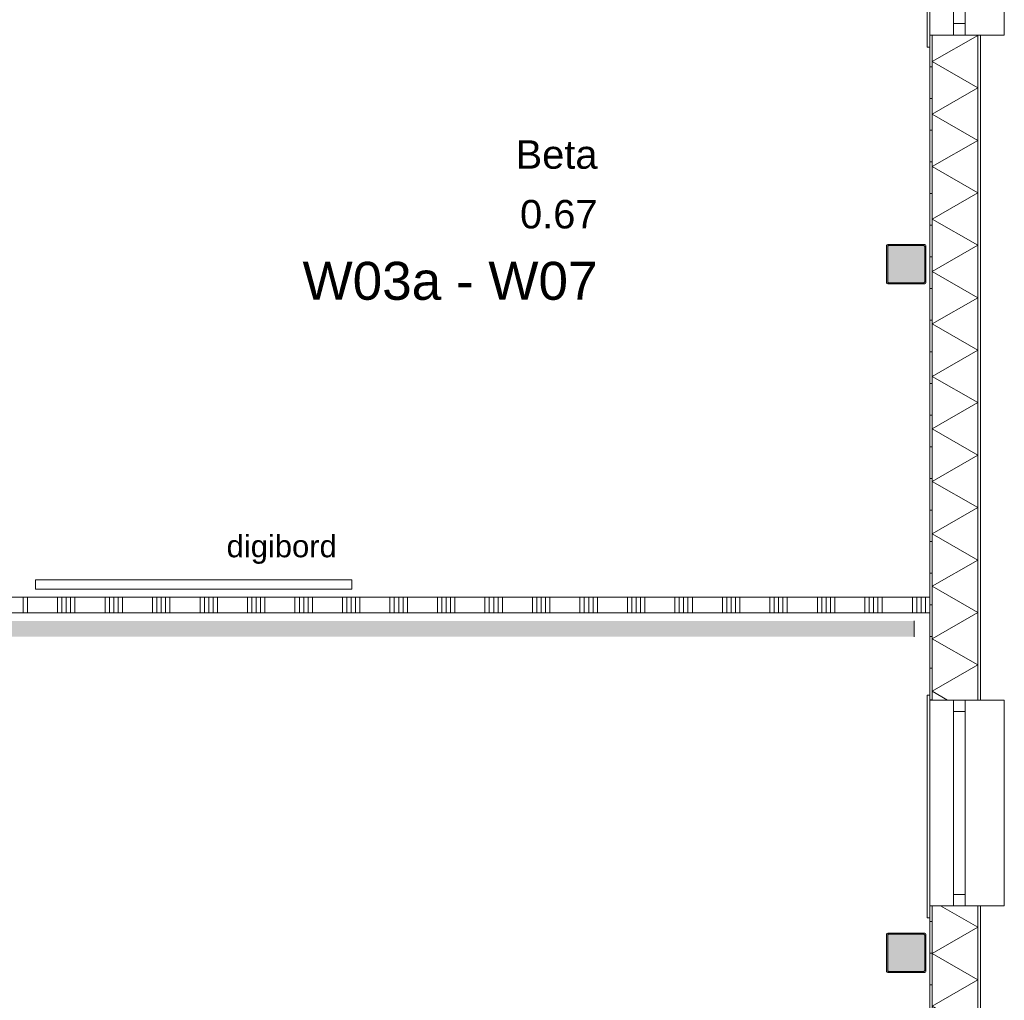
# Model space of a CAD drawing. Header units: millimetres. Extents: x -850 to 154668, y -80411 to 71019.
# Tile 234 of 236: x 93361 to 99580, y 17103 to 23297. Entities that reach past the tile are written whole.
import ezdxf
from ezdxf.enums import TextEntityAlignment as Align

# ---------------------------------------------------------------- set-up
doc = ezdxf.new("R2010")
doc.units = ezdxf.units.MM
doc.header["$MEASUREMENT"] = 0
for name, color, linetype in [('New_21 Buitenwanden', 7, 'Continuous'), ('New_21 Buitenwanden Doorsnede-arcering', 7, 'Continuous'), ('New_21 Buitenwanden Laagscheidingslijnen', 7, 'Continuous'), ('New_21 Buitenwanden Ramen', 7, 'Continuous'), ('New_22 NC Binnenwanden', 7, 'Continuous'), ('New_22 NC Binnenwanden Doorsnede-arcering', 7, 'Continuous'), ('New_23 Vloeren', 7, 'Continuous'), ('New_72 Vaste Inrichting', 7, 'Continuous'), ('New_info tekst digiborden', 7, 'Continuous'), ('New_Info Wandafwerking aanduiding', 7, 'Continuous'), ('New_Info Wandafwerking aanduiding Doorsnede-arcering', 7, 'Continuous'), ('New_Z Ruimtefuncties', 7, 'Continuous'), ('New_Z Ruimtefuncties Zone omranding', 7, 'Continuous'), ('New_Z Ruimtefuncties Zone tekst', 7, 'Continuous'), ('S-COLS-____-OTLN.RVT S', 7, 'Continuous'), ('S-COLS-____-OTLN.RVT S 2D arcering', 7, 'Continuous')]:
    doc.layers.add(name, color=color, linetype=linetype)
doc.styles.add('GENERATED_STYLE_1', font='arial.ttf')
doc.styles.add('GENERATED_STYLE_2', font='arial.ttf')
pattern_1 = [(180, (0, 0), (0, 200), [])]

# ---------------------------------------------------------------- blocks, each defined once
blk = doc.blocks.new('Slab_1_1', base_point=(0, 17060))
at = {"layer": 'New_23 Vloeren', "color": 7, "linetype": 'Continuous', "lineweight": 0, "flags": 128}
blk.add_lwpolyline([(0, 17060), (25600, 17060), (25600, 17539.8), (30060, 17539.8), (30060, 0), (44257.3, 0), (99110, 0), (99110, 26125), (78570.2, 26125), (78570.2, 30220), (61804.1, 30220), (61804.1, 33195.8), (50070.2, 33195.8), (50070.2, 36555.1), (42600, 36555.1), (42600, 38994.9), (31200.9, 38994.9), (31200.9, 49880), (25600, 49880), (25600, 70460), (0, 70460)], close=True, dxfattribs=at)
blk = doc.blocks.new('*X672')
at = {"layer": 'New_21 Buitenwanden Doorsnede-arcering', "linetype": 'Continuous', "lineweight": 0, "true_color": 0xe9ebeb}
for points in [[(99412.1, 17699.5), (99412.1, 17695), (99412.2, 17695), (99412.2, 17699.5)], [(99412.2, 17545), (99412.1, 17545), (99412.1, 17395), (99412.2, 17395)], [(99412.2, 17245), (99412.1, 17245), (99412.1, 17095), (99412.2, 17095)], [(99412.2, 16945), (99412.1, 16945), (99412.1, 16795), (99412.2, 16795)], [(99412.1, 16645), (99412.1, 16499.5), (99412.2, 16499.5), (99412.2, 16645)]]:
    blk.add_hatch(color=254, dxfattribs=at).paths.add_polyline_path(points)
blk = doc.blocks.new('*X673')
at = {"layer": 'New_21 Buitenwanden Doorsnede-arcering', "linetype": 'Continuous', "lineweight": 0, "true_color": 0xe9ebeb}
for points in [[(99412.1, 23095), (99412.2, 23095), (99412.2, 23199.5), (99412.1, 23199.5)], [(99412.2, 22945), (99412.1, 22945), (99412.1, 22795), (99412.2, 22795)], [(99412.2, 22645), (99412.1, 22645), (99412.1, 22495), (99412.2, 22495)], [(99412.2, 22345), (99412.1, 22345), (99412.1, 22195), (99412.2, 22195)], [(99412.2, 22045), (99412.1, 22045), (99412.1, 21895), (99412.2, 21895)], [(99412.2, 21745), (99412.1, 21745), (99412.1, 21595), (99412.2, 21595)], [(99412.2, 21445), (99412.1, 21445), (99412.1, 21295), (99412.2, 21295)], [(99412.2, 21145), (99412.1, 21145), (99412.1, 20995), (99412.2, 20995)], [(99412.2, 20845), (99412.1, 20845), (99412.1, 20695), (99412.2, 20695)], [(99412.2, 20545), (99412.1, 20545), (99412.1, 20395), (99412.2, 20395)], [(99412.2, 20245), (99412.1, 20245), (99412.1, 20095), (99412.2, 20095)], [(99412.2, 19945), (99412.1, 19945), (99412.1, 19795), (99412.2, 19795)], [(99412.2, 19645), (99412.1, 19645), (99412.1, 19495), (99412.2, 19495)], [(99412.2, 19345), (99412.1, 19345), (99412.1, 19195), (99412.2, 19195)], [(99412.2, 19045), (99412.1, 19045), (99412.1, 18999.5), (99412.2, 18999.5)]]:
    blk.add_hatch(color=254, dxfattribs=at).paths.add_polyline_path(points)
blk = doc.blocks.new('*X679')
at = {"layer": 'New_21 Buitenwanden Doorsnede-arcering', "linetype": 'Continuous', "lineweight": 0, "true_color": 0xe9ebeb}
for points in [[(99125, 23095), (99125.1, 23095), (99125.1, 23199.5), (99125, 23199.5)], [(99125.1, 22945), (99125, 22945), (99125, 22795), (99125.1, 22795)], [(99125.1, 22645), (99125, 22645), (99125, 22495), (99125.1, 22495)], [(99125.1, 22345), (99125, 22345), (99125, 22195), (99125.1, 22195)], [(99125.1, 22045), (99125, 22045), (99125, 21895), (99125.1, 21895)], [(99125.1, 21745), (99125, 21745), (99125, 21595), (99125.1, 21595)], [(99125.1, 21445), (99125, 21445), (99125, 21295), (99125.1, 21295)], [(99125.1, 21145), (99125, 21145), (99125, 20995), (99125.1, 20995)], [(99125.1, 20845), (99125, 20845), (99125, 20695), (99125.1, 20695)], [(99125.1, 20545), (99125, 20545), (99125, 20395), (99125.1, 20395)], [(99125.1, 20245), (99125, 20245), (99125, 20095), (99125.1, 20095)], [(99125.1, 19945), (99125, 19945), (99125, 19795), (99125.1, 19795)], [(99125.1, 19645), (99125, 19645), (99125, 19495), (99125.1, 19495)], [(99125.1, 19345), (99125, 19345), (99125, 19195), (99125.1, 19195)], [(99125.1, 19045), (99125, 19045), (99125, 18999.5), (99125.1, 18999.5)]]:
    blk.add_hatch(color=254, dxfattribs=at).paths.add_polyline_path(points)
blk = doc.blocks.new('*X681')
at = {"layer": 'New_21 Buitenwanden Doorsnede-arcering', "linetype": 'Continuous', "lineweight": 0, "true_color": 0xe9ebeb}
for points in [[(99125, 17695), (99125.1, 17695), (99125.1, 17699.5), (99125, 17699.5)], [(99125.1, 17545), (99125, 17545), (99125, 17395), (99125.1, 17395)], [(99125.1, 17245), (99125, 17245), (99125, 17095), (99125.1, 17095)], [(99125.1, 16945), (99125, 16945), (99125, 16795), (99125.1, 16795)], [(99125.1, 16645), (99125, 16645), (99125, 16499.5), (99125.1, 16499.5)]]:
    blk.add_hatch(color=254, dxfattribs=at).paths.add_polyline_path(points)
blk = doc.blocks.new('*X688')
at = {"layer": 'New_21 Buitenwanden Doorsnede-arcering', "color": 254, "linetype": 'Continuous', "lineweight": 0, "true_color": 0xe9ebeb}
for p, q in [((99412.1, 17564.1), (99177.6, 17699.5)), ((99412.1, 17564.1), (99125.1, 17398.5)), ((99412.1, 17232.8), (99125.1, 17398.5)), ((99412.1, 17232.8), (99125.1, 17067.1)), ((99412.1, 16901.4), (99125.1, 17067.1)), ((99412.1, 16901.4), (99125.1, 16735.7)), ((99412.1, 16570), (99125.1, 16735.7)), ((99412.1, 16570), (99290.1, 16499.5))]:
    blk.add_line(p, q, dxfattribs=at)
blk = doc.blocks.new('*X689')
at = {"layer": 'New_21 Buitenwanden Doorsnede-arcering', "color": 254, "linetype": 'Continuous', "lineweight": 0, "true_color": 0xe9ebeb}
for p, q in [((99412.1, 23197.9), (99125.1, 23032.2)), ((99412.1, 23197.9), (99409.3, 23199.5)), ((99412.1, 22866.5), (99125.1, 23032.2)), ((99412.1, 22866.5), (99125.1, 22700.8)), ((99412.1, 22535.1), (99125.1, 22700.8)), ((99412.1, 22535.1), (99125.1, 22369.4)), ((99412.1, 22203.7), (99125.1, 22369.4)), ((99412.1, 22203.7), (99125.1, 22038)), ((99412.1, 21872.3), (99125.1, 22038)), ((99412.1, 21872.3), (99125.1, 21706.6)), ((99412.1, 21540.9), (99125.1, 21706.6)), ((99412.1, 21540.9), (99125.1, 21375.2)), ((99412.1, 21209.5), (99125.1, 21375.2)), ((99412.1, 21209.5), (99125.1, 21043.8)), ((99412.1, 20878.1), (99125.1, 21043.8)), ((99412.1, 20878.1), (99125.1, 20712.4)), ((99412.1, 20546.7), (99125.1, 20712.4)), ((99412.1, 20546.7), (99125.1, 20381)), ((99412.1, 20215.3), (99125.1, 20381)), ((99412.1, 20215.3), (99125.1, 20049.6)), ((99412.1, 19883.9), (99125.1, 20049.6)), ((99412.1, 19883.9), (99125.1, 19718.2)), ((99412.1, 19552.5), (99125.1, 19718.2)), ((99412.1, 19552.5), (99125.1, 19386.8)), ((99412.1, 19221.1), (99125.1, 19386.8)), ((99412.1, 19221.1), (99125.1, 19055.4)), ((99221.9, 18999.5), (99125.1, 19055.4))]:
    blk.add_line(p, q, dxfattribs=at)
blk = doc.blocks.new('R1 22_7')
at = {"layer": 'New_21 Buitenwanden Ramen', "color": 1, "linetype": 'Continuous', "lineweight": 0}
for p, q in [((-725, 150.2), (-725, 168.2)), ((-725, 168.2), (680, 168.2)), ((-650, 150.2), (-680, 150.2)), ((-650, 150.2), (-680, 150.2)), ((-650, 135.2), (-650, 150.2)), ((-650, 135.2), (-650, 150.2)), ((-650, 0), (-650, 135.1)), ((-650, 0), (-650, 135.1)), ((650, 135.2), (650, 150.2)), ((650, 135.2), (650, 150.2)), ((650, 150.2), (680, 150.2)), ((650, 150.2), (680, 150.2)), ((650, 0), (650, 135.1)), ((650, 0), (650, 135.1)), ((680, 168.2), (680, 150.2)), ((-650, 0), (-577, 0)), ((-650, -72), (-650, 0)), ((-650, -72), (-650, 0)), ((-577, 0), (-577, -72)), ((-577, 0), (577, 0)), ((577, -72), (577, 0)), ((577, 0), (650, 0)), ((650, -72), (650, 0)), ((650, -72), (650, 0)), ((-577, -72), (-650, -72)), ((-650, -152), (-650, -72)), ((577, -72), (-577, -72)), ((650, -72), (577, -72)), ((650, -152), (650, -72)), ((-650, -170), (-650, -320)), ((650, -320), (650, -170)), ((-650, -320), (650, -320))]:
    blk.add_line(p, q, dxfattribs=at)
at = {"layer": 'New_21 Buitenwanden Ramen', "color": 9, "linetype": 'Continuous', "lineweight": 0}
for p, q in [((-650, 150.2), (650, 150.2)), ((-650, 135.1), (-650, 135.2)), ((-650, 135.1), (-650, 135.2)), ((650, 135.1), (650, 135.2)), ((650, 135.1), (650, 135.2)), ((-650, -170), (-650, -152)), ((650, -170), (650, -152))]:
    blk.add_line(p, q, dxfattribs=at)
blk = doc.blocks.new('Wall_160_1', base_point=(99110, 0))
at = {"layer": 'New_21 Buitenwanden Doorsnede-arcering', "linetype": 'Continuous', "lineweight": 0, "true_color": 0xe9ebeb}
h = blk.add_hatch(dxfattribs=at)
h.set_pattern_fill('930_Lijnen_vert_200_0001', color=254, style=0, pattern_type=2)
h.set_pattern_definition(pattern_1)
h.paths.add_polyline_path([(99110, 18999.5), (99125, 18999.5), (99125, 23199.5), (99110, 23199.5)])
h = blk.add_hatch(dxfattribs=at)
h.set_pattern_fill('930_Lijnen_vert_200_0001', color=254, style=0, pattern_type=2)
h.set_pattern_definition(pattern_1)
h.paths.add_polyline_path([(99110, 16499.5), (99125, 16499.5), (99125, 17699.5), (99110, 17699.5)])
at = {"layer": 'New_21 Buitenwanden', "color": 8, "linetype": 'Continuous', "lineweight": 0, "true_color": 0x778488}
for p, q in [((99110, 23199.5), (99110, 23169.5)), ((99125, 23199.5), (99110, 23199.5)), ((99125.1, 23199.5), (99125, 23199.5)), ((99260.2, 23199.5), (99125.1, 23199.5)), ((99332.2, 23199.5), (99260.2, 23199.5)), ((99412.2, 23199.5), (99332.2, 23199.5)), ((99430.2, 23199.5), (99412.2, 23199.5)), ((99110, 18999.5), (99110, 19029.5)), ((99125, 18999.5), (99110, 18999.5)), ((99125.1, 18999.5), (99125, 18999.5)), ((99260.2, 18999.5), (99125.1, 18999.5)), ((99332.2, 18999.5), (99260.2, 18999.5)), ((99412.2, 18999.5), (99332.2, 18999.5)), ((99430.2, 18999.5), (99412.2, 18999.5)), ((99110, 17699.5), (99110, 17669.5)), ((99125, 17699.5), (99110, 17699.5)), ((99125.1, 17699.5), (99125, 17699.5)), ((99260.2, 17699.5), (99125.1, 17699.5)), ((99332.2, 17699.5), (99260.2, 17699.5)), ((99412.2, 17699.5), (99332.2, 17699.5)), ((99430.2, 17699.5), (99412.2, 17699.5))]:
    blk.add_line(p, q, dxfattribs=at)
at = {"layer": 'New_21 Buitenwanden', "color": 8, "linetype": 'Continuous', "lineweight": 0, "true_color": 0x778488, "flags": 128}
for points in [[(99110, 23199.5), (99110, 18999.5)], [(99430.2, 18999.5), (99430.2, 23199.5)], [(99110, 17699.5), (99110, 16499.5)], [(99430.2, 16499.5), (99430.2, 17699.5)]]:
    blk.add_lwpolyline(points, dxfattribs=at)
at = {"layer": 'New_21 Buitenwanden Laagscheidingslijnen', "color": 8, "linetype": 'Continuous', "lineweight": 0, "true_color": 0x778488}
for p, q in [((99125, 23199.5), (99125, 18999.5)), ((99125.1, 23199.5), (99125.1, 18999.5)), ((99412.1, 18999.5), (99412.1, 23199.5)), ((99412.2, 18999.5), (99412.2, 23199.5)), ((99125, 17699.5), (99125, 16499.5)), ((99125.1, 17699.5), (99125.1, 16499.5)), ((99412.1, 16499.5), (99412.1, 17699.5)), ((99412.2, 16499.5), (99412.2, 17699.5))]:
    blk.add_line(p, q, dxfattribs=at)
at = {"layer": 'New_21 Buitenwanden', "color": 8, "lineweight": 0, "true_color": 0x778488}
for name in ['*X679', '*X689', '*X673', '*X681', '*X688', '*X672']:
    blk.add_blockref(name, (0, 0), dxfattribs=at)
at = {"layer": 'New_21 Buitenwanden Ramen', "color": 1, "linetype": 'Continuous', "lineweight": 0, "zscale": 1000, "rotation": 89.99999999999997}
for p in [(99260.2, 23849.5), (99260.2, 18349.5)]:
    blk.add_blockref('R1 22_7', p, dxfattribs=at)
blk = doc.blocks.new('Wall_324_1', base_point=(90032.7, 19450))
at = {"layer": 'New_Info Wandafwerking aanduiding Doorsnede-arcering', "linetype": 'Continuous', "lineweight": 0, "true_color": 0x000000}
blk.add_hatch(color=18, dxfattribs=at).paths.add_polyline_path([(90032.7, 19400), (99010.4, 19400), (99010.4, 19500), (90032.7, 19500)])
at = {"layer": 'New_Info Wandafwerking aanduiding', "color": 9, "linetype": 'Continuous', "lineweight": 0, "flags": 128}
blk.add_lwpolyline([(99010.4, 19500), (99010.4, 19400)], dxfattribs=at)
blk = doc.blocks.new('Notitiebord 22 KM')
at = {"layer": 'New_72 Vaste Inrichting', "color": 253, "linetype": 'Continuous', "lineweight": 0, "true_color": 0x99a3a6}
for p, q in [((2000, 60), (0, 60)), ((0, 60), (0, 0)), ((0, 0), (2000, 0)), ((2000, 0), (2000, 60))]:
    blk.add_line(p, q, dxfattribs=at)
blk = doc.blocks.new('Column 111[111]_1', base_point=(0.5, 3))
at = {"layer": 'S-COLS-____-OTLN.RVT S 2D arcering', "linetype": 'Continuous', "lineweight": 0, "true_color": 0x778488}
h = blk.add_hatch(color=8, dxfattribs=at)
h.paths.add_polyline_path([(98835.5, 17291), (98836.5, 17286), (98839.3, 17281.8), (98843.5, 17278.9), (98848.5, 17278), (99072.5, 17278), (99077.5, 17278.9), (99081.7, 17281.8), (99084.5, 17286), (99085.5, 17291), (99085.5, 17515), (99084.5, 17519.9), (99081.7, 17524.1), (99077.5, 17527), (99072.5, 17528), (98848.5, 17528), (98843.5, 17527), (98839.3, 17524.1), (98836.5, 17519.9), (98835.5, 17515)])
h.paths.add_polyline_path([(99072.5, 17286), (98848.5, 17286), (98846.6, 17286.3), (98845, 17287.4), (98843.9, 17289), (98843.5, 17291), (98843.5, 17515), (98843.9, 17516.9), (98845, 17518.5), (98846.6, 17519.6), (98848.5, 17520), (99072.5, 17520), (99074.4, 17519.6), (99076.1, 17518.5), (99077.1, 17516.9), (99077.5, 17515), (99077.5, 17291), (99077.1, 17289), (99076.1, 17287.4), (99074.4, 17286.3)], flags=0)
blk.add_hatch(color=8, dxfattribs=at).paths.add_polyline_path([(99072.5, 17520), (98848.5, 17520), (98846.6, 17519.6), (98845, 17518.5), (98843.9, 17516.9), (98843.5, 17515), (98843.5, 17291), (98843.9, 17289), (98845, 17287.4), (98846.6, 17286.3), (98848.5, 17286), (99072.5, 17286), (99074.4, 17286.3), (99076.1, 17287.4), (99077.1, 17289), (99077.5, 17291), (99077.5, 17515), (99077.1, 17516.9), (99076.1, 17518.5), (99074.4, 17519.6)])
at = {"layer": 'S-COLS-____-OTLN.RVT S', "color": 1, "linetype": 'Continuous', "lineweight": 0}
for p, q in [((98836.5, 17519.9), (98835.5, 17515)), ((98835.5, 17515), (98835.5, 17291)), ((98839.3, 17524.1), (98836.5, 17519.9)), ((98843.5, 17527), (98839.3, 17524.1)), ((98848.5, 17528), (98843.5, 17527)), ((98843.5, 17515), (98843.9, 17516.9)), ((98843.5, 17291), (98843.5, 17515)), ((98843.9, 17516.9), (98845, 17518.5)), ((98845, 17518.5), (98846.6, 17519.6)), ((98846.6, 17519.6), (98848.5, 17520)), ((99072.5, 17528), (98848.5, 17528)), ((98848.5, 17520), (99072.5, 17520)), ((99077.5, 17527), (99072.5, 17528)), ((99072.5, 17520), (99074.4, 17519.6)), ((99074.4, 17519.6), (99076.1, 17518.5)), ((99076.1, 17518.5), (99077.1, 17516.9)), ((99077.1, 17516.9), (99077.5, 17515)), ((99081.7, 17524.1), (99077.5, 17527)), ((99077.5, 17515), (99077.5, 17291)), ((99084.5, 17519.9), (99081.7, 17524.1)), ((99085.5, 17515), (99084.5, 17519.9)), ((99085.5, 17291), (99085.5, 17515)), ((98835.5, 17291), (98836.5, 17286)), ((98843.9, 17289), (98843.5, 17291)), ((99077.5, 17291), (99077.1, 17289)), ((99084.5, 17286), (99085.5, 17291)), ((98836.5, 17286), (98839.3, 17281.8)), ((98839.3, 17281.8), (98843.5, 17278.9)), ((98843.5, 17278.9), (98848.5, 17278)), ((98845, 17287.4), (98843.9, 17289)), ((98846.6, 17286.3), (98845, 17287.4)), ((98848.5, 17286), (98846.6, 17286.3)), ((99072.5, 17286), (98848.5, 17286)), ((98848.5, 17278), (99072.5, 17278)), ((99074.4, 17286.3), (99072.5, 17286)), ((99072.5, 17278), (99077.5, 17278.9)), ((99076.1, 17287.4), (99074.4, 17286.3)), ((99077.1, 17289), (99076.1, 17287.4)), ((99077.5, 17278.9), (99081.7, 17281.8)), ((99081.7, 17281.8), (99084.5, 17286))]:
    blk.add_line(p, q, dxfattribs=at)
blk = doc.blocks.new('Column 130[130]_1', base_point=(0.5, 3))
at = {"layer": 'S-COLS-____-OTLN.RVT S 2D arcering', "linetype": 'Continuous', "lineweight": 0, "true_color": 0x778488}
h = blk.add_hatch(color=8, dxfattribs=at)
h.paths.add_polyline_path([(98835.5, 21641), (98836.5, 21636), (98839.3, 21631.8), (98843.5, 21628.9), (98848.5, 21628), (99072.5, 21628), (99077.5, 21628.9), (99081.7, 21631.8), (99084.5, 21636), (99085.5, 21641), (99085.5, 21865), (99084.5, 21869.9), (99081.7, 21874.1), (99077.5, 21877), (99072.5, 21878), (98848.5, 21878), (98843.5, 21877), (98839.3, 21874.1), (98836.5, 21869.9), (98835.5, 21865)])
h.paths.add_polyline_path([(99072.5, 21636), (98848.5, 21636), (98846.6, 21636.3), (98845, 21637.4), (98843.9, 21639), (98843.5, 21641), (98843.5, 21865), (98843.9, 21866.9), (98845, 21868.5), (98846.6, 21869.6), (98848.5, 21870), (99072.5, 21870), (99074.4, 21869.6), (99076.1, 21868.5), (99077.1, 21866.9), (99077.5, 21865), (99077.5, 21641), (99077.1, 21639), (99076.1, 21637.4), (99074.4, 21636.3)], flags=0)
blk.add_hatch(color=8, dxfattribs=at).paths.add_polyline_path([(99072.5, 21870), (98848.5, 21870), (98846.6, 21869.6), (98845, 21868.5), (98843.9, 21866.9), (98843.5, 21865), (98843.5, 21641), (98843.9, 21639), (98845, 21637.4), (98846.6, 21636.3), (98848.5, 21636), (99072.5, 21636), (99074.4, 21636.3), (99076.1, 21637.4), (99077.1, 21639), (99077.5, 21641), (99077.5, 21865), (99077.1, 21866.9), (99076.1, 21868.5), (99074.4, 21869.6)])
at = {"layer": 'S-COLS-____-OTLN.RVT S', "color": 1, "linetype": 'Continuous', "lineweight": 0}
for p, q in [((98836.5, 21869.9), (98835.5, 21865)), ((98835.5, 21865), (98835.5, 21641)), ((98839.3, 21874.1), (98836.5, 21869.9)), ((98843.5, 21877), (98839.3, 21874.1)), ((98848.5, 21878), (98843.5, 21877)), ((98843.5, 21865), (98843.9, 21866.9)), ((98843.5, 21641), (98843.5, 21865)), ((98843.9, 21866.9), (98845, 21868.5)), ((98845, 21868.5), (98846.6, 21869.6)), ((98846.6, 21869.6), (98848.5, 21870)), ((99072.5, 21878), (98848.5, 21878)), ((98848.5, 21870), (99072.5, 21870)), ((99077.5, 21877), (99072.5, 21878)), ((99072.5, 21870), (99074.4, 21869.6)), ((99074.4, 21869.6), (99076.1, 21868.5)), ((99076.1, 21868.5), (99077.1, 21866.9)), ((99077.1, 21866.9), (99077.5, 21865)), ((99081.7, 21874.1), (99077.5, 21877)), ((99077.5, 21865), (99077.5, 21641)), ((99084.5, 21869.9), (99081.7, 21874.1)), ((99085.5, 21865), (99084.5, 21869.9)), ((99085.5, 21641), (99085.5, 21865)), ((98835.5, 21641), (98836.5, 21636)), ((98836.5, 21636), (98839.3, 21631.8)), ((98839.3, 21631.8), (98843.5, 21628.9)), ((98843.9, 21639), (98843.5, 21641)), ((98843.5, 21628.9), (98848.5, 21628)), ((98845, 21637.4), (98843.9, 21639)), ((98846.6, 21636.3), (98845, 21637.4)), ((98848.5, 21636), (98846.6, 21636.3)), ((99072.5, 21636), (98848.5, 21636)), ((98848.5, 21628), (99072.5, 21628)), ((99074.4, 21636.3), (99072.5, 21636)), ((99072.5, 21628), (99077.5, 21628.9)), ((99076.1, 21637.4), (99074.4, 21636.3)), ((99077.1, 21639), (99076.1, 21637.4)), ((99077.5, 21641), (99077.1, 21639)), ((99077.5, 21628.9), (99081.7, 21631.8)), ((99081.7, 21631.8), (99084.5, 21636)), ((99084.5, 21636), (99085.5, 21641))]:
    blk.add_line(p, q, dxfattribs=at)
blk = doc.blocks.new('*X2563')
at = {"layer": 'New_22 NC Binnenwanden Doorsnede-arcering', "color": 254, "linetype": 'Continuous', "lineweight": 0, "true_color": 0xe9ebeb}
for p, q in [((93382.3, 19650), (93382.3, 19615.1)), ((93382.3, 19615.1), (93382.3, 19550)), ((93409.7, 19650), (93409.7, 19615.1)), ((93409.7, 19615.1), (93409.7, 19550)), ((93600, 19650), (93600, 19615.1)), ((93600, 19615.1), (93600, 19550)), ((93627.4, 19650), (93627.4, 19615.1)), ((93627.4, 19615.1), (93627.4, 19550)), ((93654.9, 19650), (93654.9, 19615.1)), ((93654.9, 19615.1), (93654.9, 19550)), ((93682.3, 19650), (93682.3, 19615.1)), ((93682.3, 19615.1), (93682.3, 19550)), ((93709.7, 19650), (93709.7, 19615.1)), ((93709.7, 19615.1), (93709.7, 19550)), ((93900, 19650), (93900, 19615.1)), ((93900, 19615.1), (93900, 19550)), ((93927.4, 19650), (93927.4, 19615.1)), ((93927.4, 19615.1), (93927.4, 19550)), ((93954.9, 19650), (93954.9, 19615.1)), ((93954.9, 19615.1), (93954.9, 19550)), ((93982.3, 19650), (93982.3, 19615.1)), ((93982.3, 19615.1), (93982.3, 19550)), ((94009.7, 19650), (94009.7, 19615.1)), ((94009.7, 19615.1), (94009.7, 19550)), ((94200, 19650), (94200, 19615.1)), ((94200, 19615.1), (94200, 19550)), ((94227.4, 19650), (94227.4, 19615.1)), ((94227.4, 19615.1), (94227.4, 19550)), ((94254.9, 19650), (94254.9, 19615.1)), ((94254.9, 19615.1), (94254.9, 19550)), ((94282.3, 19650), (94282.3, 19615.1)), ((94282.3, 19615.1), (94282.3, 19550)), ((94309.7, 19650), (94309.7, 19615.1)), ((94309.7, 19615.1), (94309.7, 19550)), ((94500, 19650), (94500, 19615.1)), ((94500, 19615.1), (94500, 19550)), ((94527.4, 19650), (94527.4, 19615.1)), ((94527.4, 19615.1), (94527.4, 19550)), ((94554.9, 19650), (94554.9, 19615.1)), ((94554.9, 19615.1), (94554.9, 19550)), ((94582.3, 19650), (94582.3, 19615.1)), ((94582.3, 19615.1), (94582.3, 19550)), ((94609.7, 19650), (94609.7, 19615.1)), ((94609.7, 19615.1), (94609.7, 19550)), ((94800, 19650), (94800, 19615.1)), ((94800, 19615.1), (94800, 19550)), ((94827.4, 19650), (94827.4, 19615.1)), ((94827.4, 19615.1), (94827.4, 19550)), ((94854.9, 19650), (94854.9, 19615.1)), ((94854.9, 19615.1), (94854.9, 19550)), ((94882.3, 19650), (94882.3, 19615.1)), ((94882.3, 19615.1), (94882.3, 19550)), ((94909.7, 19650), (94909.7, 19615.1)), ((94909.7, 19615.1), (94909.7, 19550)), ((95100, 19650), (95100, 19615.1)), ((95100, 19615.1), (95100, 19550)), ((95127.4, 19650), (95127.4, 19615.1)), ((95127.4, 19615.1), (95127.4, 19550)), ((95154.9, 19650), (95154.9, 19615.1)), ((95154.9, 19615.1), (95154.9, 19550)), ((95182.3, 19650), (95182.3, 19615.1)), ((95182.3, 19615.1), (95182.3, 19550)), ((95209.7, 19650), (95209.7, 19615.1)), ((95209.7, 19615.1), (95209.7, 19550)), ((95400, 19650), (95400, 19615.1)), ((95400, 19615.1), (95400, 19550)), ((95427.4, 19650), (95427.4, 19615.1)), ((95427.4, 19615.1), (95427.4, 19550)), ((95454.9, 19650), (95454.9, 19615.1)), ((95454.9, 19615.1), (95454.9, 19550)), ((95482.3, 19650), (95482.3, 19615.1)), ((95482.3, 19615.1), (95482.3, 19550)), ((95509.7, 19650), (95509.7, 19615.1)), ((95509.7, 19615.1), (95509.7, 19550)), ((95700, 19650), (95700, 19615.1)), ((95700, 19615.1), (95700, 19550)), ((95727.4, 19650), (95727.4, 19615.1)), ((95727.4, 19615.1), (95727.4, 19550)), ((95754.9, 19650), (95754.9, 19615.1)), ((95754.9, 19615.1), (95754.9, 19550)), ((95782.3, 19650), (95782.3, 19615.1)), ((95782.3, 19615.1), (95782.3, 19550)), ((95809.7, 19650), (95809.7, 19615.1)), ((95809.7, 19615.1), (95809.7, 19550)), ((96000, 19650), (96000, 19615.1)), ((96000, 19615.1), (96000, 19550)), ((96027.4, 19650), (96027.4, 19615.1)), ((96027.4, 19615.1), (96027.4, 19550)), ((96054.9, 19650), (96054.9, 19615.1)), ((96054.9, 19615.1), (96054.9, 19550)), ((96082.3, 19650), (96082.3, 19615.1)), ((96082.3, 19615.1), (96082.3, 19550)), ((96109.7, 19650), (96109.7, 19615.1)), ((96109.7, 19615.1), (96109.7, 19550)), ((96300, 19650), (96300, 19615.1)), ((96300, 19615.1), (96300, 19550)), ((96327.4, 19650), (96327.4, 19615.1)), ((96327.4, 19615.1), (96327.4, 19550)), ((96354.9, 19650), (96354.9, 19615.1)), ((96354.9, 19615.1), (96354.9, 19550)), ((96382.3, 19650), (96382.3, 19615.1)), ((96382.3, 19615.1), (96382.3, 19550)), ((96409.7, 19650), (96409.7, 19615.1)), ((96409.7, 19615.1), (96409.7, 19550)), ((96600, 19650), (96600, 19615.1)), ((96600, 19615.1), (96600, 19550)), ((96627.4, 19650), (96627.4, 19615.1)), ((96627.4, 19615.1), (96627.4, 19550)), ((96654.9, 19650), (96654.9, 19615.1)), ((96654.9, 19615.1), (96654.9, 19550)), ((96682.3, 19650), (96682.3, 19615.1)), ((96682.3, 19615.1), (96682.3, 19550)), ((96709.7, 19650), (96709.7, 19615.1)), ((96709.7, 19615.1), (96709.7, 19550)), ((96900, 19650), (96900, 19615.1)), ((96900, 19615.1), (96900, 19550)), ((96927.4, 19650), (96927.4, 19615.1)), ((96927.4, 19615.1), (96927.4, 19550)), ((96954.9, 19650), (96954.9, 19615.1)), ((96954.9, 19615.1), (96954.9, 19550)), ((96982.3, 19650), (96982.3, 19615.1)), ((96982.3, 19615.1), (96982.3, 19550)), ((97009.7, 19650), (97009.7, 19615.1)), ((97009.7, 19615.1), (97009.7, 19550)), ((97200, 19650), (97200, 19615.1)), ((97200, 19615.1), (97200, 19550)), ((97227.4, 19650), (97227.4, 19615.1)), ((97227.4, 19615.1), (97227.4, 19550)), ((97254.9, 19650), (97254.9, 19615.1)), ((97254.9, 19615.1), (97254.9, 19550)), ((97282.3, 19650), (97282.3, 19615.1)), ((97282.3, 19615.1), (97282.3, 19550)), ((97309.7, 19650), (97309.7, 19615.1)), ((97309.7, 19615.1), (97309.7, 19550)), ((97500, 19650), (97500, 19615.1)), ((97500, 19615.1), (97500, 19550)), ((97527.4, 19650), (97527.4, 19615.1)), ((97527.4, 19615.1), (97527.4, 19550)), ((97554.9, 19650), (97554.9, 19615.1)), ((97554.9, 19615.1), (97554.9, 19550)), ((97582.3, 19650), (97582.3, 19615.1)), ((97582.3, 19615.1), (97582.3, 19550)), ((97609.7, 19650), (97609.7, 19615.1)), ((97609.7, 19615.1), (97609.7, 19550)), ((97800, 19650), (97800, 19615.1)), ((97800, 19615.1), (97800, 19550)), ((97827.4, 19650), (97827.4, 19615.1)), ((97827.4, 19615.1), (97827.4, 19550)), ((97854.9, 19650), (97854.9, 19615.1)), ((97854.9, 19615.1), (97854.9, 19550)), ((97882.3, 19650), (97882.3, 19615.1)), ((97882.3, 19615.1), (97882.3, 19550)), ((97909.7, 19650), (97909.7, 19615.1)), ((97909.7, 19615.1), (97909.7, 19550)), ((98100, 19650), (98100, 19615.1)), ((98100, 19615.1), (98100, 19550)), ((98127.4, 19650), (98127.4, 19615.1)), ((98127.4, 19615.1), (98127.4, 19550)), ((98154.9, 19650), (98154.9, 19615.1)), ((98154.9, 19615.1), (98154.9, 19550)), ((98182.3, 19650), (98182.3, 19615.1)), ((98182.3, 19615.1), (98182.3, 19550)), ((98209.7, 19650), (98209.7, 19615.1)), ((98209.7, 19615.1), (98209.7, 19550)), ((98400, 19650), (98400, 19615.1)), ((98400, 19615.1), (98400, 19550)), ((98427.4, 19650), (98427.4, 19615.1)), ((98427.4, 19615.1), (98427.4, 19550)), ((98454.9, 19650), (98454.9, 19615.1)), ((98454.9, 19615.1), (98454.9, 19550)), ((98482.3, 19650), (98482.3, 19615.1)), ((98482.3, 19615.1), (98482.3, 19550)), ((98509.7, 19650), (98509.7, 19615.1)), ((98509.7, 19615.1), (98509.7, 19550)), ((98700, 19650), (98700, 19615.1)), ((98700, 19615.1), (98700, 19550)), ((98727.4, 19650), (98727.4, 19615.1)), ((98727.4, 19615.1), (98727.4, 19550)), ((98754.9, 19650), (98754.9, 19615.1)), ((98754.9, 19615.1), (98754.9, 19550)), ((98782.3, 19650), (98782.3, 19615.1)), ((98782.3, 19615.1), (98782.3, 19550)), ((98809.7, 19650), (98809.7, 19615.1)), ((98809.7, 19615.1), (98809.7, 19550)), ((99000, 19650), (99000, 19615.1)), ((99000, 19615.1), (99000, 19550)), ((99027.4, 19650), (99027.4, 19615.1)), ((99027.4, 19615.1), (99027.4, 19550)), ((99054.9, 19650), (99054.9, 19615.1)), ((99054.9, 19615.1), (99054.9, 19550)), ((99082.3, 19650), (99082.3, 19615.1)), ((99082.3, 19615.1), (99082.3, 19550)), ((99109.7, 19650), (99109.7, 19615.1)), ((99109.7, 19615.1), (99109.7, 19550))]:
    blk.add_line(p, q, dxfattribs=at)
blk = doc.blocks.new('Wall_512_1', base_point=(89810, 19550))
at = {"layer": 'New_22 NC Binnenwanden', "color": 8, "linetype": 'Continuous', "lineweight": 0, "true_color": 0x778488, "flags": 128}
for points in [[(99110, 19650), (89810, 19650)], [(99110, 19550), (99110, 19650)], [(89810, 19550), (99110, 19550)]]:
    blk.add_lwpolyline(points, dxfattribs=at)
at = {"layer": 'New_22 NC Binnenwanden', "color": 8, "lineweight": 0, "true_color": 0x778488}
blk.add_blockref('*X2563', (0, 0), dxfattribs=at)
blk = doc.blocks.new('Beta_0.67_103_1', base_point=(96096.9, 22011.2))
at = {"layer": 'New_Z Ruimtefuncties Zone tekst', "color": 2, "lineweight": 0}
for tag, height, style, p in [('DUMMY_938', 180, 'GENERATED_STYLE_1', (97010.8, 22576.9)), ('ROOM_NAME', 180, 'GENERATED_STYLE_1', (97010.8, 22535.8)), ('DUMMY_939', 180, 'GENERATED_STYLE_1', (97010.8, 22199.8)), ('ROOM_NUMBER', 180, 'GENERATED_STYLE_1', (97010.8, 22158.6)), ('stWallCovering', 240, 'GENERATED_STYLE_2', (97010.8, 21767.8))]:
    blk.add_attdef(tag, text='', height=height, dxfattribs=dict(at, style=style)).set_placement(p, align=Align.TOP_RIGHT)
at = {"layer": 'New_Z Ruimtefuncties Zone tekst', "color": 2, "lineweight": 0, "style": 'GENERATED_STYLE_2'}
blk.add_attdef('DUMMY_940', text='', height=240, dxfattribs=at).set_placement((95183, 21822.6), align=Align.TOP_LEFT)

msp = doc.modelspace()

# ---------------------------------------------------------------- linework, layer by layer
at = {"layer": 'New_Z Ruimtefuncties Zone omranding', "color": 211, "linetype": 'Continuous', "lineweight": 0, "true_color": 0xffaaff, "flags": 128}
for points in [[(89810, 21875), (89810, 19650), (98835, 19650), (99110, 19650), (99110, 21623.3), (99110, 26125), (98835, 26125), (94535, 26125), (94535, 26100), (89810, 26100), (89810, 25850)], [(89810, 17550), (90010, 17550), (90010, 13200), (99110, 13200), (99110, 17525), (99110, 17525), (99110, 19550), (96960, 19550), (96660, 19550), (90610, 19550), (89810, 19550)]]:
    msp.add_lwpolyline(points, close=True, dxfattribs=at)

# ---------------------------------------------------------------- block references
at = {"layer": 'New_21 Buitenwanden', "color": 8, "lineweight": 0, "true_color": 0x778488}
msp.add_blockref('Wall_160_1', (99110, 0), dxfattribs=at)
at = {"layer": 'New_22 NC Binnenwanden', "color": 8, "lineweight": 0, "true_color": 0x778488}
msp.add_blockref('Wall_512_1', (89810, 19550), dxfattribs=at)
at = {"layer": 'New_23 Vloeren', "color": 7, "linetype": 'Continuous', "lineweight": 0}
msp.add_blockref('Slab_1_1', (0, 17060), dxfattribs=at)
at = {"layer": 'New_72 Vaste Inrichting', "color": 1, "linetype": 'Continuous', "lineweight": 0, "xscale": -0.9999999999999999, "zscale": 1000, "rotation": 180.0007825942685}
msp.add_blockref('Notitiebord 22 KM', (93460, 19760), dxfattribs=at)
at = {"layer": 'New_Info Wandafwerking aanduiding', "color": 1, "lineweight": 0}
msp.add_blockref('Wall_324_1', (90032.7, 19450), dxfattribs=at)
at = {"layer": 'New_Z Ruimtefuncties', "color": 2, "linetype": 'Continuous', "lineweight": 0}
msp.add_blockref('Beta_0.67_103_1', (96096.9, 22011.2), dxfattribs=at).add_auto_attribs({'ROOM_NAME': 'Beta', 'ROOM_NUMBER': '0.67', 'stWallCovering': 'W03a - W07'})
at = {"layer": 'S-COLS-____-OTLN.RVT S', "color": 1, "linetype": 'Continuous', "lineweight": 0}
for name in ['Column 130[130]_1', 'Column 111[111]_1']:
    msp.add_blockref(name, (0.5, 3), dxfattribs=at)

# ---------------------------------------------------------------- texts
at = {"layer": 'New_info tekst digiborden', "color": 2, "linetype": 'Continuous', "lineweight": 0, "insert": (94668.1, 19950.5), "char_height": 140, "attachment_point": 4, "style": 'GENERATED_STYLE_1'}
msp.add_mtext('\\A1;{\\pql;\\fArial|b0|i0|c0|p38;digibord}', dxfattribs=at)

doc.saveas('drawing.dxf')
